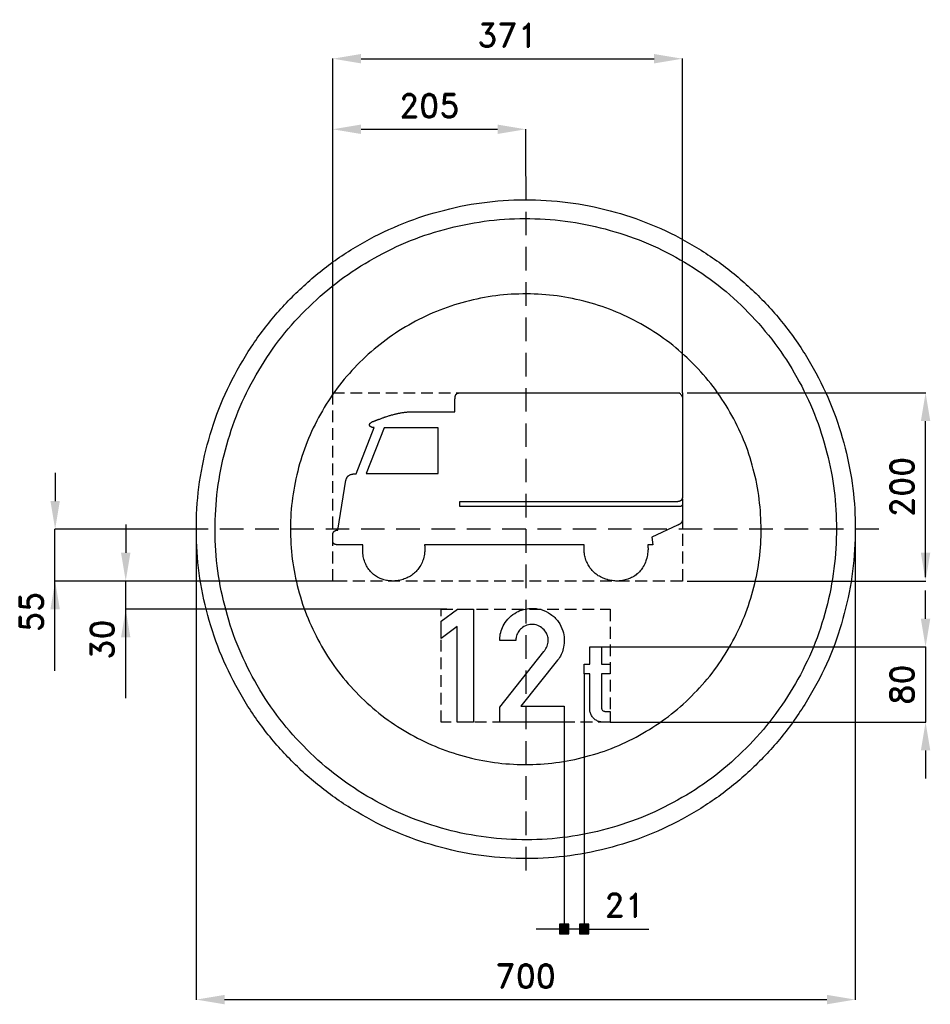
# Model space of a CAD drawing. Header units: millimetres. Extents: x -538 to 430, y -505 to 542.
import ezdxf

# ---------------------------------------------------------------- set-up
doc = ezdxf.new("R2010")
doc.units = ezdxf.units.MM
doc.header["$LTSCALE"] = 5
doc.linetypes.add('ČÁRKOVANÁX2', pattern=[1.5, 1, -0.5])
doc.layers.add('Kóty', color=2, linetype='Continuous')
doc.layers.add('Značka', color=7, linetype='Continuous')
doc.styles.get("Standard").update_dxf_attribs({"font": 'romand.shx', "height": 25})
doc.dimstyles.get("Standard").update_dxf_attribs({"dimtxt": 25, "dimasz": 30, "dimexe": 0.18, "dimexo": 0.0625, "dimgap": 12.5, "dimtad": 1, "dimdec": 0, "dimzin": 0, "dimdsep": 46, "dimtxsty": 'Standard', "dimcen": 0.09, "dimadec": 0, "dimazin": 0, "dimtfac": 1, "dimtdec": 0, "dimtofl": 0, "dimtmove": 0, "dimatfit": 3, "dimfxl": 1, "dimtolj": 1, "dimtzin": 0, "dimarcsym": 0})

# ---------------------------------------------------------------- blocks, each defined once
blk = doc.blocks.new('*D1')
at = {"layer": 'Defpoints', "color": 0, "transparency": 16777216}
for p in [(-350, 0), (350, -1), (350, -499.8)]:
    blk.add_point(p, dxfattribs=at)
at = {"layer": 'Kóty', "color": 0, "lineweight": -2, "transparency": 16777216}
for p, q in [((-350, -0.1), (-350, -500)), ((350, -1.1), (350, -500)), ((-320, -499.8), (320, -499.8))]:
    blk.add_line(p, q, dxfattribs=at)
at = {"layer": 'Kóty', "color": 0, "transparency": 16777216}
for points in [[(-320, -494.8), (-320, -504.8), (-350, -499.8)], [(320, -494.8), (320, -504.8), (350, -499.8)]]:
    blk.add_solid(points, dxfattribs=at)
at = {"layer": 'Kóty', "color": 0, "transparency": 16777216, "insert": (0, -474.8), "char_height": 25, "attachment_point": 5}
blk.add_mtext('\\A1;700', dxfattribs=at)
blk = doc.blocks.new('*D3')
at = {"layer": 'Defpoints', "color": 0, "transparency": 16777216}
for p in [(171.5, 145), (424.8, 145), (171.5, -55)]:
    blk.add_point(p, dxfattribs=at)
at = {"layer": 'Kóty', "color": 0, "lineweight": -2, "transparency": 16777216}
for p, q in [((171.6, 145), (425, 145)), ((424.8, -25), (424.8, 115)), ((171.6, -55), (425, -55))]:
    blk.add_line(p, q, dxfattribs=at)
at = {"layer": 'Kóty', "color": 0, "transparency": 16777216}
for points in [[(419.8, 115), (429.8, 115), (424.8, 145)], [(419.8, -25), (429.8, -25), (424.8, -55)]]:
    blk.add_solid(points, dxfattribs=at)
at = {"layer": 'Kóty', "color": 0, "transparency": 16777216, "insert": (399.8, 45), "char_height": 25, "attachment_point": 5, "rotation": 90}
blk.add_mtext('\\A1;200', dxfattribs=at)
blk = doc.blocks.new('*D4')
at = {"layer": 'Defpoints', "color": 0, "transparency": 16777216}
for p in [(80.4, -125), (424.8, -125), (89.6, -205)]:
    blk.add_point(p, dxfattribs=at)
at = {"layer": 'Kóty', "color": 0, "lineweight": -2, "transparency": 16777216}
for p, q in [((424.8, -95), (424.8, -65)), ((80.4, -125), (425, -125)), ((89.7, -205), (425, -205)), ((424.8, -235), (424.8, -265))]:
    blk.add_line(p, q, dxfattribs=at)
at = {"layer": 'Kóty', "color": 0, "transparency": 16777216}
for points in [[(419.8, -95), (429.8, -95), (424.8, -125)], [(419.8, -235), (429.8, -235), (424.8, -205)]]:
    blk.add_solid(points, dxfattribs=at)
at = {"layer": 'Kóty', "color": 0, "transparency": 16777216, "insert": (399.8, -165), "char_height": 25, "attachment_point": 5, "rotation": 90}
blk.add_mtext('\\A1;80', dxfattribs=at)
blk = doc.blocks.new('*D5')
at = {"layer": 'Defpoints', "color": 0, "transparency": 16777216}
for p in [(0, 425.1), (0, 375), (-205, 145)]:
    blk.add_point(p, dxfattribs=at)
at = {"layer": 'Kóty', "color": 0, "lineweight": -2, "transparency": 16777216}
for p, q in [((-205, 145.1), (-205, 425.3)), ((-175, 425.1), (-30, 425.1)), ((0, 375.1), (0, 425.3))]:
    blk.add_line(p, q, dxfattribs=at)
at = {"layer": 'Kóty', "color": 0, "transparency": 16777216}
for points in [[(-175, 430.1), (-175, 420.1), (-205, 425.1)], [(-30, 430.1), (-30, 420.1), (0, 425.1)]]:
    blk.add_solid(points, dxfattribs=at)
at = {"layer": 'Kóty', "color": 0, "transparency": 16777216, "insert": (-102.5, 450.1), "char_height": 25, "attachment_point": 5}
blk.add_mtext('\\A1;205', dxfattribs=at)
blk = doc.blocks.new('*D6')
at = {"layer": 'Defpoints', "color": 0, "transparency": 16777216}
for p in [(166.4, 500.1), (-205, 145.1), (166.4, 145)]:
    blk.add_point(p, dxfattribs=at)
at = {"layer": 'Kóty', "color": 0, "lineweight": -2, "transparency": 16777216}
for p, q in [((-205, 145.1), (-205, 500.3)), ((-175, 500.1), (136.4, 500.1)), ((166.4, 145.1), (166.4, 500.3))]:
    blk.add_line(p, q, dxfattribs=at)
at = {"layer": 'Kóty', "color": 0, "transparency": 16777216}
for points in [[(-175, 505.1), (-175, 495.1), (-205, 500.1)], [(136.4, 505.1), (136.4, 495.1), (166.4, 500.1)]]:
    blk.add_solid(points, dxfattribs=at)
at = {"layer": 'Kóty', "color": 0, "transparency": 16777216, "insert": (-19.3, 525.1), "char_height": 25, "attachment_point": 5}
blk.add_mtext('\\A1;371', dxfattribs=at)

msp = doc.modelspace()

# ---------------------------------------------------------------- hatches: boundary and pattern name
at = {"layer": 'Kóty'}
h = msp.add_hatch(color=256, dxfattribs=at)
h.dxf.hatch_style = 1
h.paths.add_polyline_path([(35.9, -429.8), (45.9, -429.8), (45.9, -419.8), (35.9, -419.8)])
h = msp.add_hatch(color=256, dxfattribs=at)
h.dxf.hatch_style = 1
h.paths.add_polyline_path([(57, -429.8), (67, -429.8), (67, -419.8), (57, -419.8)])

# ---------------------------------------------------------------- linework, layer by layer
for p, q in [((-500, 60), (-500, 30)), ((-350, 0), (-500.2, 0)), ((-425, 5), (-425, -25)), ((-200, -55), (-500.2, -55)), ((-500.2, -150.5), (-500.2, -55)), ((-83.7, -85), (-425.2, -85)), ((-425, -179.3), (-425, -85)), ((61.9, -153.4), (61.9, -425)), ((40.9, -196.4), (40.9, -425))]:
    msp.add_line(p, q, dxfattribs=at)
for points in [[(424.8, -50.9), (424.8, 75)], [(-500.2, -55), (-500.2, 0)], [(-425, -85), (-425, -55)], [(424.8, -124.9), (424.8, -204.9)], [(35.9, -424.8), (10.9, -424.8)], [(35.9, -419.8), (45.9, -429.8)], [(45.9, -419.8), (35.9, -429.8)], [(67, -424.8), (45.9, -424.8)], [(66.9, -424.8), (130.9, -424.8)]]:
    msp.add_lwpolyline(points, dxfattribs=at)
for points in [[(35.9, -429.8), (45.9, -429.8), (45.9, -419.8), (35.9, -419.8)], [(57, -429.8), (67, -429.8), (67, -419.8), (57, -419.8)]]:
    msp.add_lwpolyline(points, close=True, dxfattribs=at)
for points in [[(-505, 30), (-495, 30), (-500, 0)], [(-430, -25), (-420, -25), (-425, -55)], [(-505, -85), (-495, -85), (-500, -55)], [(-430, -115), (-420, -115), (-425, -85)]]:
    msp.add_solid(points, dxfattribs=at)
at = {"layer": 'Značka', "color": 6, "linetype": 'ČÁRKOVANÁX2', "lineweight": 25, "ltscale": 5}
for p, q in [((0, 375), (0, -375)), ((375, 0), (-375, 0))]:
    msp.add_line(p, q, dxfattribs=at)
at = {"layer": 'Značka', "color": 5}
for points in [[(350, 0.1), (350, -2.2), (350, -4.5, -0.032168), (346.5, -50.1, -0.035723), (336.9, -94.9, -0.036667), (321.9, -138.1, -0.034754), (300.8, -178.8, -0.034039), (275, -216.7, -0.034453), (244.3, -250.6, -0.03456), (209.6, -280.4, -0.034426), (171.1, -305.3, -0.034389), (129.8, -325.1, -0.034418), (86.2, -339.1, -0.034424), (41.2, -347.6, -0.034417), (-4.5, -349.9, -0.034416), (-50.2, -346.4, -0.034417), (-95, -336.7, -0.034417), (-138.2, -321.6, -0.034417), (-178.9, -300.7, -0.034417), (-216.7, -274.9, -0.034417), (-250.7, -244.1, -0.034417), (-280.5, -209.4, -0.034417), (-305.3, -170.9, -0.034417), (-325.2, -129.6, -0.034417), (-339.2, -86, -0.034417), (-347.7, -41, -0.034417), (-349.9, 4.7, -0.034417), (-346.5, 50.4, -0.034417), (-336.8, 95.1, -0.034417), (-321.7, 138.3, -0.034417), (-300.7, 179.1, -0.034417), (-274.9, 216.9, -0.034416), (-244.2, 250.8, -0.034418), (-209.5, 280.7, -0.034417), (-171, 305.5, -0.034415), (-129.7, 325.3, -0.034415), (-86.1, 339.3, -0.034415), (-41.1, 347.8, -0.034416), (4.6, 350.1, -0.034417), (50.3, 346.6, -0.034417), (95.1, 337, -0.034417), (138.3, 321.8, -0.034417), (179, 300.9, -0.034417), (216.8, 275.1, -0.034407), (250.8, 244.3, -0.034414), (280.6, 209.6, -0.034488), (305.4, 171.1, -0.034419), (325.3, 129.9, -0.034077), (339.3, 86.3, -0.03279), (347.6, 43.5, -0.034265), (350, 0.1)], [(62.2, -16.5), (-107.4, -16.5), (-107.4, -16.5), (-107.4, -16.6), (-107.4, -17.1), (-107.3, -17.5), (-107.3, -18), (-107.3, -18.4), (-107.3, -18.8), (-107.3, -19.3), (-107.3, -19.6), (-107.3, -20), (-107.3, -20.3), (-107.2, -20.7), (-107.2, -20.8), (-107.2, -20.9), (-107.3, -21.1), (-107.3, -21.3), (-107.3, -21.8), (-107.3, -22.3), (-107.3, -23.6), (-107.5, -24.8), (-107.7, -26.4), (-107.9, -28.1), (-108.3, -29.7), (-108.7, -31.3), (-109.1, -32.6), (-109.6, -33.8), (-110.2, -35.3), (-110.9, -36.8), (-111.6, -38.2), (-112.4, -39.6), (-113.1, -40.7), (-113.9, -41.8), (-114.7, -42.9), (-115.6, -43.9), (-116.3, -44.7), (-117.1, -45.4), (-118.1, -46.3), (-119.1, -47.2), (-120.3, -48.1), (-121.5, -49), (-122.6, -49.7), (-123.7, -50.4), (-124.8, -51), (-125.9, -51.6), (-126.9, -52), (-127.8, -52.4), (-129, -52.8), (-130.2, -53.3), (-131.7, -53.7), (-133.1, -54.1), (-134.4, -54.4), (-135.6, -54.6), (-136.8, -54.7), (-138.1, -54.9), (-139.1, -54.9), (-140.1, -55, -0.00959), (-141.4, -55), (-142.7, -54.9), (-144.2, -54.9), (-145.7, -54.7), (-146.9, -54.5), (-148.1, -54.3), (-149.3, -54), (-150.6, -53.7), (-151.5, -53.4), (-152.5, -53.1), (-153.6, -52.7), (-154.8, -52.2), (-156.2, -51.5), (-157.5, -50.8), (-158.6, -50.2), (-159.7, -49.5), (-160.7, -48.7), (-161.7, -48), (-162.5, -47.3), (-163.2, -46.6), (-164.1, -45.7), (-165, -44.8), (-165.8, -43.8), (-166.7, -42.7), (-167.3, -41.8), (-168, -40.8), (-168.6, -39.8), (-169.1, -38.9), (-169.5, -38), (-169.9, -37.2), (-170.4, -36.2), (-170.8, -35.1), (-171.4, -33.4), (-171.9, -31.7), (-172.3, -30.3), (-172.6, -28.9), (-172.8, -27.4), (-173, -25.9), (-173.1, -24.8), (-173.2, -23.6), (-173.2, -22.1), (-173.2, -20.6), (-173.2, -20.1), (-173.2, -19.6), (-173.1, -19.2), (-173.1, -18.8), (-173.1, -18.4), (-173.1, -18), (-173.1, -17.7), (-173, -17.4), (-173, -17), (-173, -16.6), (-173, -16.5), (-173, -16.5), (-199, -16.5), (-199, -16.5), (-199, -16.5), (-199.1, -16.5), (-199.1, -16.5), (-199.1, -16.5), (-199.2, -16.5), (-199.2, -16.5), (-199.2, -16.5), (-199.3, -16.5), (-199.3, -16.5), (-199.3, -16.5), (-199.4, -16.5), (-199.7, -16.5), (-199.9, -16.5), (-200.2, -16.5), (-200.4, -16.5), (-200.7, -16.4), (-200.9, -16.4), (-201.1, -16.4), (-201.2, -16.4), (-201.5, -16.3), (-201.7, -16.3), (-201.9, -16.3), (-202, -16.2), (-202.2, -16.2), (-202.3, -16.2), (-202.4, -16.1), (-202.6, -16.1), (-202.7, -16), (-202.8, -16), (-202.9, -16), (-203, -15.9), (-203.1, -15.8), (-203.2, -15.8), (-203.3, -15.8), (-203.4, -15.7), (-203.4, -15.7), (-203.5, -15.6), (-203.6, -15.6), (-203.6, -15.5), (-203.7, -15.5), (-203.8, -15.4), (-203.8, -15.4), (-203.9, -15.3), (-204, -15.2), (-204.1, -15.2), (-204.1, -15.1), (-204.2, -15.1), (-204.2, -15), (-204.2, -15), (-204.3, -14.9), (-204.3, -14.8), (-204.4, -14.7), (-204.4, -14.7), (-204.5, -14.6), (-204.5, -14.5), (-204.6, -14.4), (-204.6, -14.4), (-204.6, -14.3), (-204.7, -14.2), (-204.7, -14.2), (-204.7, -14.1), (-204.8, -14), (-204.8, -13.9), (-204.8, -13.8), (-204.8, -13.8), (-204.8, -13.7), (-204.9, -13.6), (-204.9, -13.6), (-204.9, -13.5), (-204.9, -13.4), (-204.9, -13.3), (-204.9, -13.2), (-204.9, -13.1), (-205, -13), (-205, -12.9), (-205, -12.8), (-205, -12.8), (-205, -12.7), (-205, -12.6), (-205, -12.5), (-205, -12.4), (-205, -12.4), (-205, -12.4), (-205, -12.3), (-205, -12.3), (-205, -12.3), (-205, -12.2), (-205, -12.2), (-205, -12.2), (-205, -12.2), (-205, -12.1), (-205, -12.1), (-205, -12), (-205, -11.8), (-205, -11.6), (-205, -11.2), (-205, -10.7), (-205, -10.2), (-205, -9.6), (-205, -9), (-205, -8.4), (-205, -7.9), (-205, -7.5), (-205, -6.9), (-205, -6.3), (-205, -6), (-205, -5.8), (-205, -5.6), (-205, -5.4), (-204.9, -5.2), (-204.9, -5), (-204.9, -4.8), (-204.9, -4.6), (-204.8, -4.4), (-204.8, -4.2), (-204.8, -4.1), (-204.7, -4), (-204.7, -3.8), (-204.6, -3.7), (-204.6, -3.6), (-204.6, -3.5), (-204.5, -3.4), (-204.5, -3.3), (-204.4, -3.2), (-204.4, -3.1), (-204.3, -3), (-204.2, -2.9), (-204.2, -2.8), (-204.1, -2.7), (-204.1, -2.6), (-204, -2.5), (-203.9, -2.5), (-203.9, -2.4), (-203.8, -2.3), (-203.7, -2.2), (-203.7, -2.1), (-203.6, -2.1), (-203.5, -2), (-203.4, -1.9), (-203.3, -1.9), (-203.2, -1.8), (-203.1, -1.8), (-203.1, -1.7), (-203, -1.7), (-202.9, -1.6), (-202.8, -1.5), (-202.6, -1.5), (-202.5, -1.4), (-202.4, -1.4), (-202.3, -1.4), (-202.2, -1.3), (-202.1, -1.3), (-202, -1.3), (-201.9, -1.2), (-201.8, -1.2), (-201.7, -1.2), (-201.6, -1.2), (-201.6, -1.1), (-201.5, -1.1), (-201.4, -1.1), (-201.3, -1.1), (-201.3, -1.1), (-201.2, -1.1), (-201.2, -1.1), (-201.1, -1.1), (-200.9, -1), (-200.8, -1), (-200.7, -1), (-200.6, -1), (-200.5, -1), (-200.4, -1), (-200.3, -1), (-200.2, -1), (-200.1, -1), (-200, -1), (-199.9, -1), (-199.9, -1), (-199.8, -1), (-199.8, -1), (-199.8, -1), (-199.7, -1), (-199.7, -1), (-199.7, -1), (-199.6, -1), (-199.6, -1), (-199.6, -1), (-199.6, -1), (-191, 52.2), (-191, 52.2), (-191, 52.2), (-191, 52.2), (-191, 52.2), (-191, 52.3), (-191, 52.3), (-190.9, 52.4), (-190.9, 52.5), (-190.9, 52.6), (-190.9, 52.7), (-190.9, 52.8), (-190.8, 52.8), (-190.8, 52.9), (-190.8, 53), (-190.8, 53), (-190.8, 53.1), (-190.8, 53.1), (-190.8, 53.1), (-190.7, 53.2), (-190.7, 53.3), (-190.7, 53.5), (-190.5, 53.8), (-190.4, 54.1), (-190.2, 54.5), (-190.1, 54.9), (-189.8, 55.2), (-189.6, 55.6), (-189.4, 55.9), (-189.2, 56.1), (-188.9, 56.4), (-188.6, 56.7), (-188.6, 56.7), (-188.5, 56.8), (-188.5, 56.8), (-188.5, 56.8), (-188.5, 56.8), (-188.5, 56.8), (-188.5, 56.8), (-188.5, 56.8), (-188.5, 56.8), (-188.5, 56.8), (-188.5, 56.8), (-188.4, 56.9), (-188.4, 56.9), (-188.4, 56.9), (-188.3, 56.9), (-188.2, 57), (-188.1, 57.1), (-187.9, 57.3), (-187.4, 57.5), (-186.9, 57.8), (-186.2, 58.1), (-185.4, 58.3), (-184.6, 58.5), (-183.8, 58.7), (-183.2, 58.8), (-182.6, 58.8), (-181.9, 58.9), (-181.3, 58.9), (-181.2, 59), (-181.1, 59), (-181.1, 59), (-181.1, 59), (-181, 59), (-181, 59), (-180.9, 59), (-180.9, 59), (-180.8, 59), (-180.7, 59), (-180.7, 59), (-180.6, 59), (-180.5, 59), (-180.5, 59), (-180.4, 59), (-180.3, 59), (-180.3, 59), (-180.3, 59), (-161.1, 108.1), (-161.1, 108.1), (-161.1, 108.1), (-161.2, 108.1), (-161.2, 108.1), (-161.3, 108.1), (-161.3, 108.1), (-161.3, 108.1), (-161.4, 108), (-161.4, 108), (-161.5, 108), (-161.5, 108), (-161.5, 108, -0.005175), (-161.8, 108), (-162.1, 108.1), (-162.3, 108.1), (-162.5, 108.1), (-162.7, 108.1), (-162.9, 108.2), (-163.1, 108.2), (-163.3, 108.3), (-163.5, 108.3), (-163.7, 108.4), (-163.8, 108.5), (-164, 108.5), (-164.2, 108.6), (-164.3, 108.7), (-164.4, 108.7), (-164.6, 108.8), (-164.7, 108.9), (-164.8, 108.9), (-164.9, 109), (-165, 109.1), (-165.1, 109.2), (-165.2, 109.3), (-165.3, 109.4), (-165.4, 109.4), (-165.4, 109.5), (-165.5, 109.6), (-165.5, 109.6), (-165.6, 109.7), (-165.6, 109.8), (-165.7, 109.9), (-165.8, 110), (-165.8, 110.1), (-165.8, 110.1), (-165.9, 110.2), (-165.9, 110.3), (-165.9, 110.4), (-165.9, 110.5), (-166, 110.5), (-166, 110.6), (-166, 110.7), (-166, 110.8), (-166, 111), (-166, 111.1), (-166, 111.1), (-166, 111.2), (-166, 111.3), (-165.9, 111.4), (-165.9, 111.5), (-165.9, 111.6), (-165.9, 111.7), (-165.8, 111.8), (-165.8, 111.9), (-165.7, 112), (-165.7, 112.1), (-165.6, 112.2), (-165.5, 112.3), (-165.5, 112.4), (-165.4, 112.5), (-165.3, 112.6), (-165.3, 112.6), (-165.1, 112.8), (-165, 112.9), (-164.9, 113), (-164.8, 113.1), (-164.7, 113.2), (-164.6, 113.3), (-164.4, 113.4), (-164.3, 113.4), (-164.2, 113.5), (-164.1, 113.6), (-163.8, 113.8), (-163.5, 114), (-163.3, 114.1), (-163.1, 114.2), (-162.8, 114.4), (-162.6, 114.5), (-162.3, 114.6), (-162.2, 114.6), (-161.9, 114.7), (-161.6, 114.8), (-161.5, 114.9), (-161.5, 114.9), (-161.4, 114.9), (-161.3, 115), (-161.2, 115), (-161.2, 115), (-161.1, 115), (-161, 115), (-161, 115.1), (-160.9, 115.1), (-160.8, 115.1), (-160.8, 115.1), (-160.7, 115.2), (-160.7, 115.2), (-160.6, 115.2), (-160.5, 115.2), (-160.5, 115.2), (-160.4, 115.3), (-160.4, 115.3), (-160.3, 115.3), (-160.2, 115.3), (-160, 115.4), (-159.9, 115.4), (-159.8, 115.5), (-159.7, 115.5), (-159.5, 115.6), (-159.4, 115.6), (-159.3, 115.7), (-159.2, 115.7), (-159.1, 115.8), (-158.6, 115.9), (-158.1, 116.1), (-157.8, 116.3), (-157.4, 116.4), (-157, 116.6), (-156.6, 116.7), (-156.3, 116.8), (-156, 116.9), (-155.6, 117.1), (-155.2, 117.2), (-154.4, 117.5), (-153.6, 117.8), (-152.9, 118.1), (-152.2, 118.3), (-151.6, 118.6), (-150.9, 118.8), (-150.4, 119), (-149.8, 119.2), (-149.2, 119.4), (-148.5, 119.6), (-147.5, 120), (-146.6, 120.3), (-145.8, 120.5), (-144.9, 120.8), (-144.1, 121), (-143.3, 121.3), (-142.7, 121.5), (-142, 121.6), (-141.2, 121.8), (-140.4, 122.1), (-139.5, 122.3), (-138.7, 122.5), (-137.9, 122.7), (-137.2, 122.8), (-136.5, 123), (-135.8, 123.1), (-135.2, 123.3), (-134.6, 123.4), (-133.9, 123.5), (-133.1, 123.6), (-132.2, 123.8), (-131.2, 124), (-130.3, 124.1), (-129.5, 124.2), (-128.7, 124.3), (-127.8, 124.5), (-127.2, 124.5), (-126.5, 124.6), (-125.8, 124.7), (-125.1, 124.7), (-125, 124.7), (-124.9, 124.7), (-124.8, 124.7), (-124.8, 124.7), (-124.8, 124.7), (-124.7, 124.7), (-124.6, 124.7), (-124.5, 124.7), (-124.3, 124.8), (-124.2, 124.8), (-124, 124.8), (-123.9, 124.8), (-123.8, 124.8), (-123.7, 124.8), (-123.5, 124.8), (-123.4, 124.8), (-123.4, 124.8), (-123.3, 124.8), (-75.2, 124.8), (-75.2, 138.7), (-75.2, 138.8), (-75.2, 138.8), (-75.2, 138.8), (-75.1, 138.9), (-75.1, 138.9), (-75.1, 139), (-75.1, 139), (-75.1, 139), (-75.1, 139.1), (-75.1, 139.1), (-75.1, 139.2), (-75.1, 139.2), (-75.1, 139.5), (-75.1, 139.8), (-75.1, 140.1), (-75.1, 140.3), (-75, 140.6), (-75, 140.8), (-75, 141), (-74.9, 141.2), (-74.9, 141.4), (-74.8, 141.7), (-74.8, 141.8), (-74.7, 142), (-74.7, 142.1), (-74.6, 142.3), (-74.6, 142.4), (-74.5, 142.5), (-74.5, 142.6), (-74.4, 142.7), (-74.4, 142.9), (-74.3, 143), (-74.2, 143.1), (-74.2, 143.2), (-74.1, 143.3), (-74, 143.4), (-74, 143.5), (-73.9, 143.5), (-73.8, 143.6), (-73.8, 143.7), (-73.7, 143.7), (-73.6, 143.8), (-73.5, 143.9), (-73.4, 144), (-73.4, 144), (-73.3, 144.1), (-73.2, 144.2), (-73.1, 144.2), (-73, 144.3), (-72.9, 144.3), (-72.9, 144.3), (-72.8, 144.4), (-72.6, 144.5), (-72.5, 144.5), (-72.3, 144.6), (-72.2, 144.6), (-72.1, 144.7), (-71.9, 144.7), (-71.8, 144.7), (-71.7, 144.7), (-71.6, 144.8), (-71.5, 144.8), (-71.3, 144.8), (-71.2, 144.9), (-71.1, 144.9), (-71, 144.9), (-70.9, 144.9), (-70.8, 144.9), (-70.7, 144.9), (-70.6, 144.9), (-70.5, 144.9), (-70.4, 145), (-70.2, 145), (-70, 145), (-69.8, 145), (-69.6, 145), (-69.4, 145), (-69.3, 145), (-69.1, 145), (-69, 145), (-68.9, 145), (-68.7, 145), (-68.7, 145), (-68.7, 145), (161.5, 145), (161.7, 145), (161.8, 145, -0.050217), (162.6, 144.9), (163.4, 144.6), (164.1, 144.2), (164.6, 143.7), (165.2, 143), (165.6, 142.3), (165.9, 141.5), (166.2, 140.8), (166.4, 140), (166.4, 139.2), (166.4, 139), (166.4, 138.9), (166.4, 138.9), (166.4, 137.3), (166.4, 135.8), (166.4, 132.7), (166.4, 129.5), (166.4, 121.8), (166.4, 114), (166.4, 103.6), (166.4, 93.2), (166.4, 82.8), (166.4, 72.4), (166.4, 64.1), (166.4, 55.7), (166.4, 46.9), (166.4, 38.1), (166.4, 36.5), (166.4, 34.9), (166.4, 34.9), (166.4, 34.9), (166.4, 34.8), (166.4, 34.7), (166.4, 34.6), (166.4, 34.4), (166.4, 34.2), (166.4, 34), (166.4, 33.8), (166.4, 33.5), (166.3, 33.4), (166.3, 33.2), (166.3, 33), (166.2, 32.8), (166.2, 32.6), (166.1, 32.5), (166.1, 32.4), (166.1, 32.2), (166, 32.1), (166, 32), (165.9, 31.9), (165.9, 31.8), (165.9, 31.7), (165.8, 31.6), (165.7, 31.5), (165.6, 31.4), (165.6, 31.3), (165.5, 31.2), (165.4, 31.1), (165.4, 31), (165.3, 30.9), (165.2, 30.8), (165.1, 30.7), (165.1, 30.7), (164.9, 30.6), (164.8, 30.5), (164.7, 30.4), (164.6, 30.3), (164.5, 30.2), (164.4, 30.2), (164.3, 30.1), (164.2, 30.1), (164.1, 30), (164, 30), (163.8, 29.9), (163.6, 29.8), (163.4, 29.8), (163.3, 29.7), (163.1, 29.7), (163, 29.6), (162.9, 29.6), (162.7, 29.6), (162.6, 29.5), (162.4, 29.5), (162.1, 29.4), (161.8, 29.4), (161.5, 29.4), (161.3, 29.3), (161, 29.3), (160.8, 29.3), (160.5, 29.3), (160.3, 29.3), (160.1, 29.3), (159.8, 29.3), (159.7, 29.3), (159.7, 29.3), (159.6, 29.3), (159.6, 29.3), (159.5, 29.3), (159.5, 29.3), (159.4, 29.3), (159.4, 29.3), (159.3, 29.3), (159.3, 29.3), (159.3, 29.3), (159.3, 29.3), (-70.3, 29.3), (-70.3, 24.4), (160.4, 24.4), (162.1, 24.4), (162.1, 24.4), (162.1, 24.4), (162.2, 24.4), (162.4, 24.4), (162.5, 24.4), (162.7, 24.4), (162.8, 24.4), (162.9, 24.4), (163.1, 24.4), (163.2, 24.4), (163.3, 24.4), (163.4, 24.4), (163.6, 24.4), (163.8, 24.4), (163.9, 24.4), (164, 24.5), (164.1, 24.5), (164.2, 24.5), (164.4, 24.5), (164.4, 24.5), (164.6, 24.6), (164.7, 24.6), (164.8, 24.7), (164.9, 24.7), (165.1, 24.7), (165.1, 24.8), (165.2, 24.8), (165.3, 24.9), (165.4, 24.9), (165.5, 25), (165.6, 25), (165.7, 25.1), (165.8, 25.1), (165.9, 25.2), (165.9, 25.3), (166, 25.3), (166.1, 25.4), (166.1, 25.5), (166.2, 25.5), (166.2, 25.6), (166.3, 25.6), (166.3, 25.7), (166.3, 25.7), (166.4, 25.8), (166.4, 25.8), (166.4, 25.8), (166.4, 25.8), (166.4, 25.8), (166.4, 25.8), (166.4, 25.9), (166.4, 25.9), (166.4, 25.9), (166.4, 10.3), (166.4, 10.3), (166.4, 10.2), (166.4, 10.2), (166.4, 10.2), (166.4, 10.1), (166.4, 10.1), (166.4, 10.1), (166.4, 10.1), (166.4, 10), (166.4, 10), (166.4, 10), (166.4, 9.9), (166.4, 9.9), (166.4, 9.8), (166.4, 9.7), (166.4, 9.6), (166.4, 9.4), (166.4, 9.3), (166.3, 9.1), (166.3, 8.9), (166.2, 8.8), (166.2, 8.7), (166.2, 8.5), (166.1, 8.4), (166, 8.2), (166, 8), (165.9, 7.9), (165.9, 7.8), (165.8, 7.7), (165.7, 7.5), (165.7, 7.4), (165.6, 7.3), (165.5, 7.2), (165.4, 7.1), (165.3, 7), (165.2, 6.8), (165.1, 6.7), (165, 6.6), (164.9, 6.5), (164.8, 6.4), (164.7, 6.3), (164.6, 6.2), (164.4, 6.1), (164.3, 6), (164.2, 5.9), (164, 5.8), (163.9, 5.7), (163.8, 5.6), (163.7, 5.5), (163.5, 5.4), (163.4, 5.4), (163.3, 5.3), (163.2, 5.2), (163.1, 5.2), (162.9, 5.1), (162.7, 5), (162.6, 4.9), (162.4, 4.8), (162.2, 4.7), (162.1, 4.7), (162, 4.6), (161.8, 4.6), (161.7, 4.5), (161.6, 4.4), (161.6, 4.4), (161.5, 4.4), (161.5, 4.4), (161.5, 4.4), (161.5, 4.4), (161.5, 4.4), (161.4, 4.4), (161.4, 4.4), (161.4, 4.4), (161.4, 4.3), (161.3, 4.3), (161.3, 4.3), (161.3, 4.3), (161.3, 4.3), (134.1, -8.5), (135.1, -16.5), (129.8, -16.5), (129.8, -16.5), (129.8, -16.6), (129.8, -17.1), (129.8, -17.7), (129.8, -18.2), (129.8, -18.7), (129.8, -19.2), (129.9, -19.8), (129.9, -20.2), (129.9, -20.6), (129.9, -21), (129.9, -21.4), (129.9, -21.5), (129.9, -21.6), (129.9, -21.8), (129.8, -22.1), (129.8, -22.6), (129.8, -23.1), (129.7, -24.4), (129.5, -25.7), (129.3, -27.4), (129, -29.1), (128.6, -30.8), (128.1, -32.4), (127.7, -33.7), (127.2, -35), (126.5, -36.6), (125.7, -38.1), (124.9, -39.6), (124.1, -40.9), (123.4, -42), (122.6, -43.1), (121.7, -44.1), (120.8, -45.1), (120.1, -45.9), (119.3, -46.6), (118.2, -47.5), (117.2, -48.3), (116, -49.3), (114.7, -50.1), (113.6, -50.8), (112.5, -51.4), (111.3, -51.9), (110.2, -52.4), (109.2, -52.8), (108.3, -53.1), (107.1, -53.5), (105.8, -53.8), (104.3, -54.2), (102.9, -54.5), (101.6, -54.7), (100.3, -54.8), (99.1, -54.9), (97.8, -55, -0.007819), (96.8, -55, -0.00816), (95.7, -55), (94.5, -54.9), (93.2, -54.8), (91.7, -54.6), (90.2, -54.4), (88.9, -54.1), (87.6, -53.9), (86.4, -53.5), (85.2, -53.1), (84.2, -52.8), (83.3, -52.4), (82.1, -51.9), (80.9, -51.4), (79.5, -50.7), (78.2, -49.9), (77.1, -49.3), (76, -48.5), (74.9, -47.8), (73.9, -47), (73.1, -46.3), (72.4, -45.6), (71.5, -44.7), (70.6, -43.7), (69.7, -42.7), (68.9, -41.7), (68.2, -40.8), (67.6, -39.9), (66.9, -38.9), (66.4, -37.9), (65.9, -37.1), (65.6, -36.3), (65.1, -35.3), (64.6, -34.3), (64, -32.7), (63.5, -31.1), (63.1, -29.8), (62.8, -28.4), (62.5, -27.1), (62.3, -25.7), (62.2, -24.6), (62.1, -23.5), (62, -22.1), (62, -20.7), (62, -20.2), (62, -19.7), (62.1, -19.3), (62.1, -18.9), (62.1, -18.4), (62.1, -18), (62.1, -17.7), (62.1, -17.3), (62.2, -17), (62.2, -16.6), (62.2, -16.5), (62.2, -16.5)], [(-27.6, -205), (-27.6, -189), (19.3, -129.9), (20, -129, 0.012129), (20.7, -128.1, 0.082986), (23.2, -122.8, 0.094412), (23.8, -116.9, 0.092135), (22.5, -111.6, 0.084036), (19.5, -107, 0.098135), (14.2, -102.8, 0.106052), (7.8, -101.1, 0.106166), (1.2, -101.9, 0.099954), (-4.6, -105.3, 0.08372), (-8.2, -109.5, 0.091649), (-10.1, -114.5, 0.026125), (-10.4, -116.3, 0.00867), (-10.5, -118.2), (-27.6, -118.2), (-27.6, -116.6, -0.010143), (-27.5, -115, -0.059419), (-26.1, -107.8, -0.058233), (-23, -101, -0.072154), (-17.3, -93.7, -0.072223), (-9.7, -88.2, -0.061477), (-2.5, -85.2, -0.059946), (5.3, -84.1, -0.083067), (16.4, -85.4, -0.087047), (26.4, -90.3, -0.087767), (34.5, -98, -0.087799), (39.4, -108, -0.068483), (40.9, -116.6, -0.06242), (40.2, -125.2, -0.050688), (38.3, -131.7, -0.061851), (35.1, -137.5), (34.5, -138.4), (33.8, -139.2), (-5.2, -187.9), (40.9, -187.9), (40.9, -205), (-27.6, -205)], [(89.6, -205), (81.9, -205), (81.3, -205, -0.007844), (80.7, -204.9, -0.063536), (77.1, -204.1, -0.071654), (73.9, -202.4, -0.07931), (71, -199.7, -0.071786), (69, -196.2, -0.036594), (68.4, -194.5, -0.046848), (68.1, -192.8), (68.1, -192.4), (68.1, -191.9), (68.1, -153.5), (61.9, -153.5), (61.9, -143.4), (68.1, -143.4), (68.1, -125), (80.4, -125), (80.4, -143.4), (89.7, -143.4), (89.7, -153.5), (80.4, -153.5), (80.4, -189.4), (80.4, -189.7), (80.4, -189.9, 0.048091), (80.7, -190.9, 0.071725), (81.1, -191.9, 0.101996), (82.2, -192.9, 0.119782), (83.5, -193.4), (83.7, -193.4), (84, -193.5), (89.6, -193.5), (89.6, -205)]]:
    msp.add_lwpolyline(points, format="xyb", dxfattribs=at)
at = {"layer": 'Značka', "color": 1}
for points in [[(330, 0.1), (330, -2), (330, -4.2, -0.032166), (326.7, -47.2, -0.035722), (317.7, -89.5, -0.036665), (303.5, -130.2, -0.034754), (283.7, -168.6, -0.034039), (259.3, -204.3, -0.034453), (230.3, -236.3, -0.03456), (197.6, -264.4, -0.034426), (161.3, -287.8, -0.034389), (122.4, -306.5, -0.034418), (81.3, -319.7, -0.034424), (38.9, -327.7, -0.034417), (-4.3, -329.9, -0.034416), (-47.3, -326.6, -0.034417), (-89.5, -317.5, -0.034417), (-130.3, -303.2, -0.034416), (-168.7, -283.5, -0.034417), (-204.3, -259.1, -0.034417), (-236.3, -230.2, -0.034417), (-264.5, -197.4, -0.034417), (-287.9, -161.1, -0.034417), (-306.6, -122.2, -0.034417), (-319.8, -81.1, -0.034417), (-327.8, -38.7, -0.034417), (-329.9, 4.4, -0.034417), (-326.7, 47.5, -0.034417), (-317.6, 89.7, -0.034417), (-303.3, 130.4, -0.034416), (-283.6, 168.8, -0.034417), (-259.2, 204.5, -0.034418), (-230.2, 236.5, -0.034417), (-197.5, 264.6, -0.034415), (-161.2, 288, -0.034416), (-122.3, 306.8, -0.034417), (-81.2, 320, -0.034418), (-38.8, 328, -0.034417), (4.4, 330.1, -0.034417), (47.4, 326.8, -0.034417), (89.6, 317.7, -0.034415), (130.4, 303.5, -0.034416), (168.8, 283.7, -0.034418), (204.4, 259.4, -0.034406), (236.4, 230.4, -0.034413), (264.6, 197.6, -0.034487), (288, 161.4, -0.034418), (306.7, 122.5, -0.034077), (319.9, 81.3, -0.032792), (327.7, 41, -0.034265), (330, 0.1)], [(250, 0.1), (250, 1.8), (250, 3.4, 0.032169), (247.5, 36, 0.035722), (240.7, 68, 0.036667), (229.9, 98.9, 0.034753), (214.9, 127.9, 0.03404), (196.5, 155, 0.034453), (174.5, 179.2, 0.034563), (149.7, 200.5, 0.034428), (122.2, 218.2, 0.03439), (92.7, 232.4, 0.034416), (61.6, 242.4, 0.034424), (29.4, 248.5, 0.034418), (-3.2, 250.1, 0.034416), (-35.8, 247.6, 0.034415), (-67.8, 240.7, 0.034415), (-98.7, 229.9, 0.034416), (-127.8, 215, 0.034418), (-154.8, 196.5, 0.034417), (-179, 174.6, 0.034415), (-200.4, 149.8, 0.034417), (-218.1, 122.3, 0.034416), (-232.3, 92.8, 0.034416), (-242.3, 61.7, 0.034417), (-248.3, 29.5, 0.034417), (-249.9, -3.2, 0.034417), (-247.5, -35.8, 0.034417), (-240.6, -67.7, 0.034417), (-229.7, -98.6, 0.034417), (-214.8, -127.7, 0.034416), (-196.4, -154.7, 0.034416), (-174.4, -179, 0.034417), (-149.6, -200.3, 0.034417), (-122.1, -218, 0.034417), (-92.6, -232.2, 0.034417), (-61.5, -242.2, 0.034416), (-29.3, -248.3, 0.034416), (3.3, -249.9, 0.034417), (35.9, -247.4, 0.034418), (67.9, -240.5, 0.034416), (98.8, -229.7, 0.034417), (127.9, -214.7, 0.034417), (154.9, -196.3, 0.034405), (179.1, -174.3, 0.034415), (200.5, -149.5, 0.034488), (218.2, -122, 0.034417), (232.3, -92.6, 0.034078), (242.4, -61.4, 0.032788), (248.3, -30.9, 0.034264), (250, 0.1)]]:
    msp.add_lwpolyline(points, format="xyb", dxfattribs=at)
at = {"layer": 'Značka', "color": 6, "linetype": 'ČÁRKOVANÁX2', "ltscale": 2.5}
for points in [[(-205, -55), (-205, 145), (166.4, 145), (166.4, -55), (-205, -55)], [(-89.8, -205), (-89.8, -85), (89.6, -85), (89.6, -205), (-89.8, -205)]]:
    msp.add_lwpolyline(points, dxfattribs=at)
at = {"layer": 'Značka', "color": 5}
for points in [[(-169.5, 59.3), (-93.2, 59.3), (-93.2, 107.8), (-150.5, 107.8), (-169.5, 59.3)], [(-72.7, -205), (-72.7, -103.2), (-89.7, -116), (-89.7, -97.8), (-72.5, -85), (-55.6, -85), (-55.6, -205), (-72.7, -205)]]:
    msp.add_lwpolyline(points, dxfattribs=at)

# ---------------------------------------------------------------- texts
at = {"layer": 'Kóty', "char_height": 25, "attachment_point": 5, "rotation": 90}
for s, insert in [('\\A1;55', (-525.2, -87.7)), ('\\A1;30', (-450, -117.1))]:
    msp.add_mtext(s, dxfattribs=dict(at, insert=insert))
at = {"layer": 'Kóty', "insert": (105.1, -399.4), "char_height": 25, "attachment_point": 5}
msp.add_mtext('\\A1;21', dxfattribs=at)

# ---------------------------------------------------------------- dimensions: what is measured, and where the dimension line sits
at = {"layer": 'Kóty'}
for base, p1, p2, picture, middle in [((166.4, 500.1), (-205, 145.1), (166.4, 145), '*D6', (-19.3, 525.1)), ((0, 425.1), (-205, 145), (0, 375), '*D5', (-102.5, 450.1)), ((350, -499.8), (-350, 0), (350, -1), '*D1', (0, -474.8))]:
    dim = msp.add_linear_dim(base=base, p1=p1, p2=p2, dimstyle='Standard', dxfattribs=at)
    dim.commit()
    dim.dimension.update_dxf_attribs({"geometry": picture, "text_midpoint": middle})
for base, p1, p2, picture, middle in [((424.8, 145), (171.5, -55), (171.5, 145), '*D3', (399.8, 45)), ((424.8, -125), (89.6, -205), (80.4, -125), '*D4', (399.8, -165))]:
    dim = msp.add_linear_dim(base=base, p1=p1, p2=p2, angle=90, dimstyle='Standard', dxfattribs=at)
    dim.commit()
    dim.dimension.update_dxf_attribs({"geometry": picture, "text_midpoint": middle})

doc.saveas('drawing.dxf')
